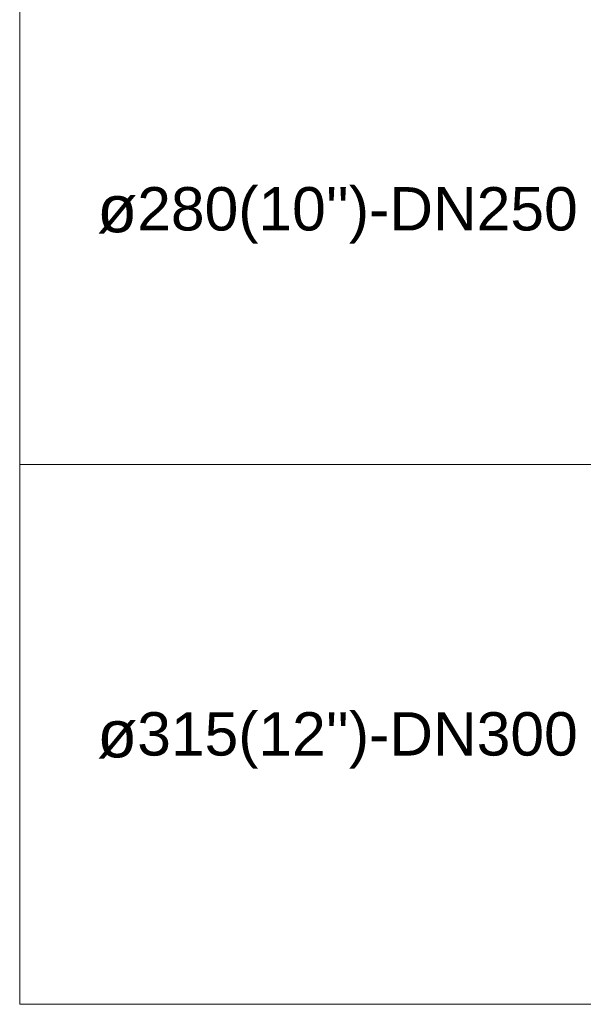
# Model space of a CAD drawing. Header units: millimetres. Extents: x 2339 to 23224, y 1509 to 18979.
# Tile 1 of 124: x 2339 to 3802, y 1509 to 4063. Entities that reach past the tile are written whole.
import ezdxf

# ---------------------------------------------------------------- set-up
doc = ezdxf.new("R2010")
doc.units = ezdxf.units.MM
doc.layers.get('0').update_dxf_attribs({"lineweight": 0})
doc.styles.add('Notes', font='arial.ttf', dxfattribs={"height": 3})

msp = doc.modelspace()

# ---------------------------------------------------------------- linework, layer by layer
for p, q in [((2339.1, 1508.9), (2339.1, 16868.4)), ((2339.1, 2908.9), (19193.1, 2908.9)), ((2339.1, 1508.9), (19193.1, 1508.9))]:
    msp.add_line(p, q)

# ---------------------------------------------------------------- texts
at = {"char_height": 112.5, "width": 2693.132, "attachment_point": 1, "style": 'Notes'}
for s, insert in [("\\pxql;{\\H1.08333x;ø\\A1;\\H0.92308x;280(10'')-DN250}", (2540.1, 3633.4)), ("\\pxql;{\\H1.08333x;ø\\A1;\\H0.92308x;315(12'')-DN300}", (2540.1, 2271.3))]:
    msp.add_mtext(s, dxfattribs=dict(at, insert=insert))

doc.saveas('drawing.dxf')
